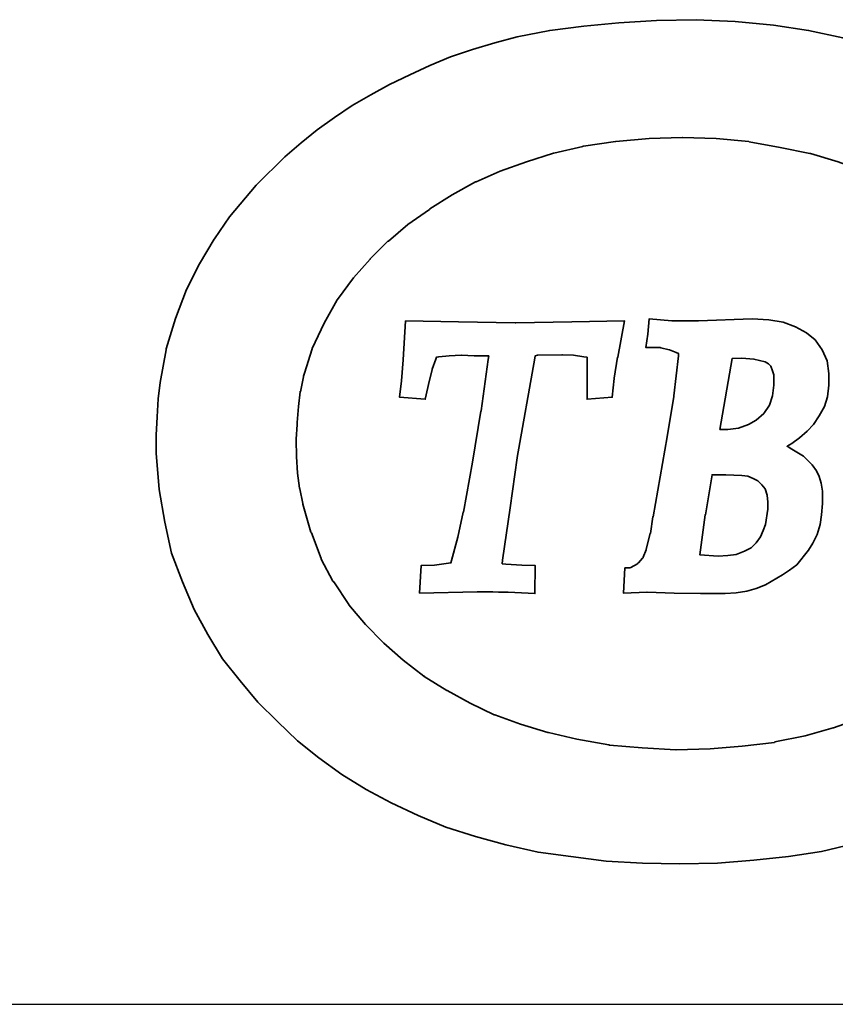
# Model space of a CAD drawing. Header units: millimetres. Extents: x -5 to 133, y 7 to 96.
# Tile 5 of 53: x 98.02 to 102.05, y 42.7 to 47.56. Entities that reach past the tile are written whole.
import ezdxf

# ---------------------------------------------------------------- set-up
doc = ezdxf.new("R2010")
doc.units = ezdxf.units.MM
doc.header["$LTSCALE"] = 0.1
doc.layers.add('layer 1', color=7, linetype='CONTINUOUS')

msp = doc.modelspace()

# ---------------------------------------------------------------- linework, layer by layer
at = {"layer": 'layer 1'}
msp.add_line((74.5532, 42.6992), (127.8898, 42.6992), dxfattribs=at)
at = {"layer": 'layer 1', "color": 1, "lineweight": 35}
for points, knots in [([(102.9114, 46.3033), (102.9114, 46.3033), (103.448, 46.6353), (103.448, 46.6353), (103.448, 46.6353), (103.448, 46.6353), (103.3722, 46.7317), (103.3722, 46.7317), (103.3722, 46.7317), (103.3722, 46.7317), (103.2848, 46.8215), (103.2848, 46.8215), (103.2848, 46.8215), (103.2848, 46.8215), (103.1948, 46.9093), (103.1948, 46.9093), (103.1948, 46.9093), (103.1948, 46.9093), (103.1024, 46.9876), (103.1024, 46.9876), (103.1024, 46.9876), (103.1024, 46.9876), (103.0035, 47.0658), (103.0035, 47.0658), (103.0035, 47.0658), (103.0035, 47.0658), (103.0011, 47.0658), (103.0011, 47.0658), (103.0011, 47.0658), (103.0011, 47.0658), (102.8931, 47.1325), (102.8931, 47.1325), (102.8931, 47.1325), (102.8931, 47.1325), (102.8931, 47.1347), (102.8931, 47.1347), (102.8931, 47.1347), (102.8931, 47.1347), (102.7847, 47.2014), (102.7847, 47.2014), (102.7847, 47.2014), (102.7847, 47.2014), (102.6675, 47.2593), (102.6675, 47.2593), (102.6675, 47.2593), (102.6675, 47.2593), (102.5497, 47.3193), (102.5497, 47.3193), (102.5497, 47.3193), (102.5497, 47.3193), (102.4069, 47.3745), (102.4069, 47.3745), (102.4069, 47.3745), (102.4069, 47.3745), (102.2526, 47.4273), (102.2526, 47.4273), (102.2526, 47.4273), (102.2526, 47.4273), (102.0915, 47.4733), (102.0915, 47.4733), (102.0915, 47.4733), (102.0915, 47.4733), (101.9214, 47.5101), (101.9214, 47.5101), (101.9214, 47.5101), (101.9214, 47.5101), (101.7483, 47.5357), (101.7483, 47.5357), (101.7483, 47.5357), (101.7483, 47.5357), (101.5597, 47.554), (101.5597, 47.554), (101.5597, 47.554), (101.5597, 47.554), (101.3663, 47.5631), (101.3663, 47.5631), (101.3663, 47.5631), (101.3663, 47.5631), (101.1704, 47.5588), (101.1704, 47.5588), (101.1704, 47.5588), (101.1704, 47.5588), (100.9837, 47.5473), (100.9837, 47.5473), (100.9837, 47.5473), (100.9837, 47.5473), (100.8109, 47.5309), (100.8109, 47.5309), (100.8109, 47.5309), (100.8109, 47.5309), (100.6429, 47.5101), (100.6429, 47.5101), (100.6429, 47.5101), (100.6429, 47.5101), (100.4819, 47.4779), (100.4819, 47.4779), (100.4819, 47.4779), (100.4819, 47.4779), (100.3712, 47.4481), (100.3712, 47.4481), (100.3712, 47.4481), (100.3712, 47.4481), (100.2608, 47.4157), (100.2608, 47.4157), (100.2608, 47.4157), (100.2608, 47.4157), (100.1523, 47.3788), (100.1523, 47.3788), (100.1523, 47.3788), (100.1523, 47.3788), (100.0511, 47.3375), (100.0511, 47.3375), (100.0511, 47.3375), (100.0511, 47.3375), (99.9522, 47.2914), (99.9522, 47.2914), (99.9522, 47.2914), (99.9522, 47.2914), (99.8509, 47.2429), (99.8509, 47.2429), (99.8509, 47.2429), (99.8509, 47.2429), (99.7587, 47.1923), (99.7587, 47.1923), (99.7587, 47.1923), (99.7587, 47.1923), (99.6666, 47.1393), (99.6666, 47.1393), (99.6666, 47.1393), (99.6666, 47.1393), (99.579, 47.0795), (99.579, 47.0795), (99.579, 47.0795), (99.579, 47.0795), (99.4938, 47.0197), (99.4938, 47.0197), (99.4938, 47.0197), (99.4938, 47.0197), (99.4155, 46.9554), (99.4155, 46.9554), (99.4155, 46.9554), (99.4155, 46.9554), (99.3349, 46.8863), (99.3349, 46.8863), (99.3349, 46.8863), (99.3349, 46.8863), (99.1945, 46.7478), (99.1945, 46.7478), (99.1945, 46.7478), (99.1945, 46.7478), (99.1919, 46.7457), (99.1919, 46.7457), (99.1919, 46.7457), (99.1919, 46.7457), (99.0608, 46.5892), (99.0608, 46.5892), (99.0608, 46.5892), (99.0608, 46.5892), (98.9869, 46.4807), (98.9869, 46.4807), (98.9869, 46.4807), (98.9869, 46.4807), (98.9847, 46.4783), (98.9847, 46.4783), (98.9847, 46.4783), (98.9847, 46.4783), (98.9135, 46.3564), (98.9135, 46.3564), (98.9135, 46.3564), (98.9135, 46.3564), (98.8487, 46.2299), (98.8487, 46.2299), (98.8487, 46.2299), (98.8487, 46.2299), (98.7935, 46.0871), (98.7935, 46.0871), (98.7935, 46.0871), (98.7935, 46.0871), (98.7474, 45.9373), (98.7474, 45.9373), (98.7474, 45.9373), (98.7474, 45.9373), (98.7474, 45.9325), (98.7474, 45.9325), (98.7474, 45.9325), (98.7474, 45.9325), (98.7176, 45.7713), (98.7176, 45.7713), (98.7176, 45.7713), (98.7176, 45.7713), (98.7085, 45.6909), (98.7085, 45.6909), (98.7085, 45.6909), (98.7085, 45.6909), (98.7037, 45.6009), (98.7037, 45.6009), (98.7037, 45.6009), (98.7037, 45.6009), (98.6991, 45.5111), (98.6991, 45.5111), (98.6991, 45.5111), (98.6991, 45.5111), (98.6991, 45.4213), (98.6991, 45.4213), (98.6991, 45.4213), (98.6991, 45.4213), (98.7128, 45.2418), (98.7128, 45.2418), (98.7128, 45.2418), (98.7128, 45.2418), (98.7407, 45.0803), (98.7407, 45.0803), (98.7407, 45.0803), (98.7407, 45.0803), (98.7752, 44.9284), (98.7752, 44.9284), (98.7752, 44.9284), (98.7752, 44.9284), (98.8283, 44.7858), (98.8283, 44.7858), (98.8283, 44.7858), (98.8283, 44.7858), (98.8859, 44.6497), (98.8859, 44.6497), (98.8859, 44.6497), (98.8859, 44.6497), (98.9547, 44.5257), (98.9547, 44.5257), (98.9547, 44.5257), (98.9547, 44.5257), (99.0263, 44.4059), (99.0263, 44.4059), (99.0263, 44.4059), (99.0263, 44.4059), (99.1136, 44.2977), (99.1136, 44.2977), (99.1136, 44.2977), (99.1136, 44.2977), (99.2012, 44.1913), (99.2012, 44.1913), (99.2012, 44.1913), (99.2012, 44.1913), (99.2979, 44.097), (99.2979, 44.097), (99.2979, 44.097), (99.2979, 44.097), (99.3968, 44.0003), (99.3968, 44.0003), (99.3968, 44.0003), (99.3968, 44.0003), (99.5029, 43.9175), (99.5029, 43.9175), (99.5029, 43.9175), (99.5029, 43.9175), (99.6157, 43.8347), (99.6157, 43.8347), (99.6157, 43.8347), (99.6157, 43.8347), (99.7357, 43.761), (99.7357, 43.761), (99.7357, 43.761), (99.7357, 43.761), (99.8598, 43.6941), (99.8598, 43.6941), (99.8598, 43.6941), (99.8598, 43.6941), (99.9935, 43.6317), (99.9935, 43.6317), (99.9935, 43.6317), (99.9935, 43.6317), (100.1293, 43.5743), (100.1293, 43.5743), (100.1293, 43.5743), (100.1293, 43.5743), (100.2767, 43.5282), (100.2767, 43.5282), (100.2767, 43.5282), (100.2767, 43.5282), (100.4264, 43.4869), (100.4264, 43.4869), (100.4264, 43.4869), (100.4264, 43.4869), (100.5853, 43.45), (100.5853, 43.45), (100.5853, 43.45), (100.5853, 43.45), (100.7463, 43.4293), (100.7463, 43.4293), (100.7463, 43.4293), (100.7463, 43.4293), (100.9215, 43.4063), (100.9215, 43.4063), (100.9215, 43.4063), (100.9215, 43.4063), (101.1013, 43.3969), (101.1013, 43.3969), (101.1013, 43.3969), (101.1013, 43.3969), (101.2856, 43.3924), (101.2856, 43.3924), (101.2856, 43.3924), (101.2856, 43.3924), (101.4721, 43.3969), (101.4721, 43.3969), (101.4721, 43.3969), (101.4721, 43.3969), (101.6519, 43.4109), (101.6519, 43.4109), (101.6519, 43.4109), (101.6519, 43.4109), (101.8223, 43.4293), (101.8223, 43.4293), (101.8223, 43.4293), (101.8223, 43.4293), (101.9855, 43.4545), (101.9855, 43.4545), (101.9855, 43.4545), (101.9855, 43.4545), (102.1443, 43.4913), (102.1443, 43.4913), (102.1443, 43.4913), (102.1443, 43.4913), (102.2965, 43.533), (102.2965, 43.533), (102.2965, 43.533), (102.2965, 43.533), (102.4395, 43.5813), (102.4395, 43.5813), (102.4395, 43.5813), (102.4395, 43.5813), (102.5821, 43.6389), (102.5821, 43.6389), (102.5821, 43.6389), (102.5821, 43.6389), (102.7758, 43.7308), (102.7758, 43.7308), (102.7758, 43.7308), (102.7758, 43.7308), (102.8699, 43.7817), (102.8699, 43.7817), (102.8699, 43.7817), (102.8699, 43.7817), (102.9577, 43.8347), (102.9577, 43.8347), (102.9577, 43.8347), (102.9577, 43.8347), (103.0429, 43.8942), (103.0429, 43.8942), (103.0429, 43.8942), (103.0429, 43.8942), (103.1255, 43.9588), (103.1255, 43.9588), (103.1255, 43.9588), (103.1255, 43.9588), (103.2042, 44.0236), (103.2042, 44.0236), (103.2042, 44.0236), (103.2042, 44.0236), (103.2779, 44.0927), (103.2779, 44.0927), (103.2779, 44.0927), (103.2779, 44.0927), (103.3746, 44.1894), (103.3746, 44.1894), (103.3746, 44.1894), (103.3746, 44.1894), (103.4183, 44.2355), (103.4183, 44.2355), (103.4183, 44.2355), (103.4183, 44.2355), (103.4504, 44.2698), (103.4504, 44.2698), (103.4504, 44.2698), (103.4504, 44.2698), (102.9114, 44.6039), (102.9114, 44.6039), (102.9114, 44.6039), (102.9114, 44.6039), (102.8283, 44.523), (102.8283, 44.523), (102.8283, 44.523), (102.8283, 44.523), (102.7367, 44.445), (102.7367, 44.445), (102.7367, 44.445), (102.7367, 44.445), (102.6349, 44.3665), (102.6349, 44.3665), (102.6349, 44.3665), (102.6349, 44.3665), (102.5293, 44.2929), (102.5293, 44.2929), (102.5293, 44.2929), (102.5293, 44.2929), (102.5269, 44.2905), (102.5269, 44.2905), (102.5269, 44.2905), (102.5269, 44.2905), (102.4163, 44.2259), (102.4163, 44.2259), (102.4163, 44.2259), (102.4163, 44.2259), (102.3013, 44.1661), (102.3013, 44.1661), (102.3013, 44.1661), (102.3013, 44.1661), (102.2989, 44.1661), (102.2989, 44.1661), (102.2989, 44.1661), (102.2989, 44.1661), (102.1746, 44.1107), (102.1746, 44.1107), (102.1746, 44.1107), (102.1746, 44.1107), (102.0455, 44.0646), (102.0455, 44.0646), (102.0455, 44.0646), (102.0455, 44.0646), (102.0433, 44.0646), (102.0433, 44.0646), (102.0433, 44.0646), (102.0433, 44.0646), (101.9048, 44.0255), (101.9048, 44.0255), (101.9048, 44.0255), (101.9048, 44.0255), (101.7555, 43.9957), (101.7555, 43.9957), (101.7555, 43.9957), (101.7555, 43.9957), (101.7531, 43.9933), (101.7531, 43.9933), (101.7531, 43.9933), (101.7531, 43.9933), (101.5943, 43.9751), (101.5943, 43.9751), (101.5943, 43.9751), (101.5943, 43.9751), (101.4354, 43.9612), (101.4354, 43.9612), (101.4354, 43.9612), (101.4354, 43.9612), (101.2671, 43.9564), (101.2671, 43.9564), (101.2671, 43.9564), (101.2671, 43.9564), (101.265, 43.9564), (101.265, 43.9564), (101.265, 43.9564), (101.265, 43.9564), (101.0991, 43.966), (101.0991, 43.966), (101.0991, 43.966), (101.0991, 43.966), (100.9376, 43.9794), (100.9376, 43.9794), (100.9376, 43.9794), (100.9376, 43.9794), (100.9355, 43.9818), (100.9355, 43.9818), (100.9355, 43.9818), (100.9355, 43.9818), (100.7763, 44.0094), (100.7763, 44.0094), (100.7763, 44.0094), (100.7763, 44.0094), (100.6362, 44.0416), (100.6362, 44.0416), (100.6362, 44.0416), (100.6362, 44.0416), (100.6338, 44.0416), (100.6338, 44.0416), (100.6338, 44.0416), (100.6338, 44.0416), (100.4979, 44.0831), (100.4979, 44.0831), (100.4979, 44.0831), (100.4979, 44.0831), (100.3712, 44.1292), (100.3712, 44.1292), (100.3712, 44.1292), (100.3712, 44.1292), (100.3688, 44.1292), (100.3688, 44.1292), (100.3688, 44.1292), (100.3688, 44.1292), (100.2493, 44.1868), (100.2493, 44.1868), (100.2493, 44.1868), (100.2493, 44.1868), (100.136, 44.2489), (100.136, 44.2489), (100.136, 44.2489), (100.136, 44.2489), (100.1341, 44.2489), (100.1341, 44.2489), (100.1341, 44.2489), (100.1341, 44.2489), (100.0232, 44.3181), (100.0232, 44.3181), (100.0232, 44.3181), (100.0232, 44.3181), (100.0232, 44.3205), (100.0232, 44.3205), (100.0232, 44.3205), (100.0232, 44.3205), (100.0213, 44.3205), (100.0213, 44.3205), (100.0213, 44.3205), (100.0213, 44.3205), (99.9195, 44.3989), (99.9195, 44.3989), (99.9195, 44.3989), (99.9195, 44.3989), (99.8231, 44.4839), (99.8231, 44.4839), (99.8231, 44.4839), (99.8231, 44.4839), (99.8207, 44.4861), (99.8207, 44.4861), (99.8207, 44.4861), (99.8207, 44.4861), (99.7333, 44.5761), (99.7333, 44.5761), (99.7333, 44.5761), (99.7333, 44.5761), (99.6505, 44.6728), (99.6505, 44.6728), (99.6505, 44.6728), (99.6505, 44.6728), (99.6505, 44.6749), (99.6505, 44.6749), (99.6505, 44.6749), (99.6505, 44.6749), (99.5766, 44.7858), (99.5766, 44.7858), (99.5766, 44.7858), (99.5766, 44.7858), (99.5744, 44.7858), (99.5744, 44.7858), (99.5744, 44.7858), (99.5744, 44.7858), (99.572, 44.7901), (99.572, 44.7901), (99.572, 44.7901), (99.572, 44.7901), (99.5144, 44.8984), (99.5144, 44.8984), (99.5144, 44.8984), (99.5144, 44.8984), (99.5144, 44.9008), (99.5144, 44.9008), (99.5144, 44.9008), (99.5144, 44.9008), (99.4659, 45.0277), (99.4659, 45.0277), (99.4659, 45.0277), (99.4659, 45.0277), (99.4635, 45.0321), (99.4635, 45.0321), (99.4635, 45.0321), (99.4635, 45.0321), (99.4225, 45.1703), (99.4225, 45.1703), (99.4225, 45.1703), (99.4225, 45.1703), (99.4225, 45.1727), (99.4225, 45.1727), (99.4225, 45.1727), (99.4225, 45.1727), (99.4083, 45.2461), (99.4083, 45.2461), (99.4083, 45.2461), (99.4083, 45.2461), (99.4059, 45.2485), (99.4059, 45.2485), (99.4059, 45.2485), (99.4059, 45.2485), (99.3968, 45.3222), (99.3968, 45.3222), (99.3968, 45.3222), (99.3968, 45.3222), (99.3925, 45.405), (99.3925, 45.405), (99.3925, 45.405), (99.3925, 45.405), (99.3899, 45.4881), (99.3899, 45.4881), (99.3899, 45.4881), (99.3899, 45.4881), (99.3899, 45.4905), (99.3899, 45.4905), (99.3899, 45.4905), (99.3899, 45.4905), (99.3944, 45.5641), (99.3944, 45.5641), (99.3944, 45.5641), (99.3944, 45.5641), (99.3944, 45.5735), (99.3944, 45.5735), (99.3944, 45.5735), (99.3944, 45.5735), (99.4014, 45.6517), (99.4014, 45.6517), (99.4014, 45.6517), (99.4014, 45.6517), (99.4107, 45.7252), (99.4107, 45.7252), (99.4107, 45.7252), (99.4107, 45.7252), (99.4107, 45.7278), (99.4107, 45.7278), (99.4107, 45.7278), (99.4107, 45.7278), (99.4131, 45.7278), (99.4131, 45.7278), (99.4131, 45.7278), (99.4131, 45.7278), (99.4131, 45.7324), (99.4131, 45.7324), (99.4131, 45.7324), (99.4131, 45.7324), (99.4271, 45.7991), (99.4271, 45.7991), (99.4271, 45.7991), (99.4271, 45.7991), (99.4271, 45.8015), (99.4271, 45.8015), (99.4271, 45.8015), (99.4271, 45.8015), (99.4314, 45.8173), (99.4314, 45.8173), (99.4314, 45.8173), (99.4314, 45.8173), (99.4686, 45.9373), (99.4686, 45.9373), (99.4686, 45.9373), (99.4686, 45.9373), (99.4686, 45.9395), (99.4686, 45.9395), (99.4686, 45.9395), (99.4686, 45.9395), (99.5283, 46.0641), (99.5283, 46.0641), (99.5283, 46.0641), (99.5283, 46.0641), (99.5927, 46.1793), (99.5927, 46.1793), (99.5927, 46.1793), (99.5927, 46.1793), (99.5951, 46.1812), (99.5951, 46.1812), (99.5951, 46.1812), (99.5951, 46.1812), (99.6735, 46.2873), (99.6735, 46.2873), (99.6735, 46.2873), (99.6735, 46.2873), (99.7563, 46.3794), (99.7563, 46.3794), (99.7563, 46.3794), (99.7563, 46.3794), (99.7563, 46.3818), (99.7563, 46.3818), (99.7563, 46.3818), (99.7563, 46.3818), (99.8437, 46.4692), (99.8437, 46.4692), (99.8437, 46.4692), (99.8437, 46.4692), (99.8461, 46.4692), (99.8461, 46.4692), (99.8461, 46.4692), (99.8461, 46.4692), (99.9426, 46.552), (99.9426, 46.552), (99.9426, 46.552), (99.9426, 46.552), (100.0487, 46.6257), (100.0487, 46.6257), (100.0487, 46.6257), (100.0487, 46.6257), (100.0511, 46.6281), (100.0511, 46.6281), (100.0511, 46.6281), (100.0511, 46.6281), (100.1617, 46.6972), (100.1617, 46.6972), (100.1617, 46.6972), (100.1617, 46.6972), (100.2767, 46.7617), (100.2767, 46.7617), (100.2767, 46.7617), (100.2767, 46.7617), (100.2791, 46.7617), (100.2791, 46.7617), (100.2791, 46.7617), (100.2791, 46.7617), (100.3986, 46.8145), (100.3986, 46.8145), (100.3986, 46.8145), (100.3986, 46.8145), (100.5279, 46.8606), (100.5279, 46.8606), (100.5279, 46.8606), (100.5279, 46.8606), (100.6611, 46.9045), (100.6611, 46.9045), (100.6611, 46.9045), (100.6611, 46.9045), (100.6635, 46.9045), (100.6635, 46.9045), (100.6635, 46.9045), (100.6635, 46.9045), (100.8066, 46.9367), (100.8066, 46.9367), (100.8066, 46.9367), (100.8066, 46.9367), (100.8066, 46.9391), (100.8066, 46.9391), (100.8066, 46.9391), (100.8066, 46.9391), (100.809, 46.9391), (100.809, 46.9391), (100.809, 46.9391), (100.809, 46.9391), (100.9679, 46.9621), (100.9679, 46.9621), (100.9679, 46.9621), (100.9679, 46.9621), (100.9698, 46.9621), (100.9698, 46.9621), (100.9698, 46.9621), (100.9698, 46.9621), (101.1337, 46.9758), (101.1337, 46.9758), (101.1337, 46.9758), (101.1337, 46.9758), (101.2971, 46.9804), (101.2971, 46.9804), (101.2971, 46.9804), (101.2971, 46.9804), (101.2995, 46.9804), (101.2995, 46.9804), (101.2995, 46.9804), (101.2995, 46.9804), (101.4651, 46.9758), (101.4651, 46.9758), (101.4651, 46.9758), (101.4651, 46.9758), (101.6264, 46.9621), (101.6264, 46.9621), (101.6264, 46.9621), (101.6264, 46.9621), (101.6288, 46.9597), (101.6288, 46.9597), (101.6288, 46.9597), (101.6288, 46.9597), (101.7805, 46.9324), (101.7805, 46.9324), (101.7805, 46.9324), (101.7805, 46.9324), (101.9279, 46.9021), (101.9279, 46.9021), (101.9279, 46.9021), (101.9279, 46.9021), (101.9303, 46.9021), (101.9303, 46.9021), (101.9303, 46.9021), (101.9303, 46.9021), (102.0685, 46.8606), (102.0685, 46.8606), (102.0685, 46.8606), (102.0685, 46.8606), (102.1789, 46.8196), (102.1789, 46.8196), (102.1789, 46.8196), (102.1789, 46.8196), (102.2898, 46.7735), (102.2898, 46.7735), (102.2898, 46.7735), (102.2898, 46.7735), (102.2922, 46.7735), (102.2922, 46.7735), (102.2922, 46.7735), (102.2922, 46.7735), (102.3935, 46.7202), (102.3935, 46.7202), (102.3935, 46.7202), (102.3935, 46.7202), (102.4947, 46.6602), (102.4947, 46.6602), (102.4947, 46.6602), (102.4947, 46.6602), (102.4947, 46.6583), (102.4947, 46.6583), (102.4947, 46.6583), (102.4947, 46.6583), (102.5869, 46.5983), (102.5869, 46.5983), (102.5869, 46.5983), (102.5869, 46.5983), (102.5891, 46.5983), (102.5891, 46.5983), (102.5891, 46.5983), (102.5891, 46.5983), (102.6743, 46.5316), (102.6743, 46.5316), (102.6743, 46.5316), (102.6743, 46.5316), (102.6767, 46.5289), (102.6767, 46.5289), (102.6767, 46.5289), (102.6767, 46.5289), (102.7597, 46.4577), (102.7597, 46.4577), (102.7597, 46.4577), (102.7597, 46.4577), (102.7616, 46.4553), (102.7616, 46.4553), (102.7616, 46.4553), (102.7616, 46.4553), (102.8355, 46.3794), (102.8355, 46.3794), (102.8355, 46.3794), (102.8355, 46.3794), (102.8768, 46.3357), (102.8768, 46.3357), (102.8768, 46.3357), (102.8768, 46.3357), (102.9114, 46.3033), (102.9114, 46.3033)], [0, 0, 0, 0, 0.004808, 0.004808, 0.004808, 0.004808, 0.009615, 0.009615, 0.009615, 0.009615, 0.014423, 0.014423, 0.014423, 0.014423, 0.019231, 0.019231, 0.019231, 0.019231, 0.024038, 0.024038, 0.024038, 0.024038, 0.028846, 0.028846, 0.028846, 0.028846, 0.033654, 0.033654, 0.033654, 0.033654, 0.038462, 0.038462, 0.038462, 0.038462, 0.043269, 0.043269, 0.043269, 0.043269, 0.048077, 0.048077, 0.048077, 0.048077, 0.052885, 0.052885, 0.052885, 0.052885, 0.057692, 0.057692, 0.057692, 0.057692, 0.0625, 0.0625, 0.0625, 0.0625, 0.067308, 0.067308, 0.067308, 0.067308, 0.072115, 0.072115, 0.072115, 0.072115, 0.076923, 0.076923, 0.076923, 0.076923, 0.081731, 0.081731, 0.081731, 0.081731, 0.086538, 0.086538, 0.086538, 0.086538, 0.091346, 0.091346, 0.091346, 0.091346, 0.096154, 0.096154, 0.096154, 0.096154, 0.100962, 0.100962, 0.100962, 0.100962, 0.105769, 0.105769, 0.105769, 0.105769, 0.110577, 0.110577, 0.110577, 0.110577, 0.115385, 0.115385, 0.115385, 0.115385, 0.120192, 0.120192, 0.120192, 0.120192, 0.125, 0.125, 0.125, 0.125, 0.129808, 0.129808, 0.129808, 0.129808, 0.134615, 0.134615, 0.134615, 0.134615, 0.139423, 0.139423, 0.139423, 0.139423, 0.144231, 0.144231, 0.144231, 0.144231, 0.149038, 0.149038, 0.149038, 0.149038, 0.153846, 0.153846, 0.153846, 0.153846, 0.158654, 0.158654, 0.158654, 0.158654, 0.163462, 0.163462, 0.163462, 0.163462, 0.168269, 0.168269, 0.168269, 0.168269, 0.173077, 0.173077, 0.173077, 0.173077, 0.177885, 0.177885, 0.177885, 0.177885, 0.182692, 0.182692, 0.182692, 0.182692, 0.1875, 0.1875, 0.1875, 0.1875, 0.192308, 0.192308, 0.192308, 0.192308, 0.197115, 0.197115, 0.197115, 0.197115, 0.201923, 0.201923, 0.201923, 0.201923, 0.206731, 0.206731, 0.206731, 0.206731, 0.211538, 0.211538, 0.211538, 0.211538, 0.216346, 0.216346, 0.216346, 0.216346, 0.221154, 0.221154, 0.221154, 0.221154, 0.225962, 0.225962, 0.225962, 0.225962, 0.230769, 0.230769, 0.230769, 0.230769, 0.235577, 0.235577, 0.235577, 0.235577, 0.240385, 0.240385, 0.240385, 0.240385, 0.245192, 0.245192, 0.245192, 0.245192, 0.25, 0.25, 0.25, 0.25, 0.254808, 0.254808, 0.254808, 0.254808, 0.259615, 0.259615, 0.259615, 0.259615, 0.264423, 0.264423, 0.264423, 0.264423, 0.269231, 0.269231, 0.269231, 0.269231, 0.274038, 0.274038, 0.274038, 0.274038, 0.278846, 0.278846, 0.278846, 0.278846, 0.283654, 0.283654, 0.283654, 0.283654, 0.288462, 0.288462, 0.288462, 0.288462, 0.293269, 0.293269, 0.293269, 0.293269, 0.298077, 0.298077, 0.298077, 0.298077, 0.302885, 0.302885, 0.302885, 0.302885, 0.307692, 0.307692, 0.307692, 0.307692, 0.3125, 0.3125, 0.3125, 0.3125, 0.317308, 0.317308, 0.317308, 0.317308, 0.322115, 0.322115, 0.322115, 0.322115, 0.326923, 0.326923, 0.326923, 0.326923, 0.331731, 0.331731, 0.331731, 0.331731, 0.336538, 0.336538, 0.336538, 0.336538, 0.341346, 0.341346, 0.341346, 0.341346, 0.346154, 0.346154, 0.346154, 0.346154, 0.350962, 0.350962, 0.350962, 0.350962, 0.355769, 0.355769, 0.355769, 0.355769, 0.360577, 0.360577, 0.360577, 0.360577, 0.365385, 0.365385, 0.365385, 0.365385, 0.370192, 0.370192, 0.370192, 0.370192, 0.375, 0.375, 0.375, 0.375, 0.379808, 0.379808, 0.379808, 0.379808, 0.384615, 0.384615, 0.384615, 0.384615, 0.389423, 0.389423, 0.389423, 0.389423, 0.394231, 0.394231, 0.394231, 0.394231, 0.399038, 0.399038, 0.399038, 0.399038, 0.403846, 0.403846, 0.403846, 0.403846, 0.408654, 0.408654, 0.408654, 0.408654, 0.413462, 0.413462, 0.413462, 0.413462, 0.418269, 0.418269, 0.418269, 0.418269, 0.423077, 0.423077, 0.423077, 0.423077, 0.427885, 0.427885, 0.427885, 0.427885, 0.432692, 0.432692, 0.432692, 0.432692, 0.4375, 0.4375, 0.4375, 0.4375, 0.442308, 0.442308, 0.442308, 0.442308, 0.447115, 0.447115, 0.447115, 0.447115, 0.451923, 0.451923, 0.451923, 0.451923, 0.456731, 0.456731, 0.456731, 0.456731, 0.461538, 0.461538, 0.461538, 0.461538, 0.466346, 0.466346, 0.466346, 0.466346, 0.471154, 0.471154, 0.471154, 0.471154, 0.475962, 0.475962, 0.475962, 0.475962, 0.480769, 0.480769, 0.480769, 0.480769, 0.485577, 0.485577, 0.485577, 0.485577, 0.490385, 0.490385, 0.490385, 0.490385, 0.495192, 0.495192, 0.495192, 0.495192, 0.5, 0.5, 0.5, 0.5, 0.504808, 0.504808, 0.504808, 0.504808, 0.509615, 0.509615, 0.509615, 0.509615, 0.514423, 0.514423, 0.514423, 0.514423, 0.519231, 0.519231, 0.519231, 0.519231, 0.524038, 0.524038, 0.524038, 0.524038, 0.528846, 0.528846, 0.528846, 0.528846, 0.533654, 0.533654, 0.533654, 0.533654, 0.538462, 0.538462, 0.538462, 0.538462, 0.543269, 0.543269, 0.543269, 0.543269, 0.548077, 0.548077, 0.548077, 0.548077, 0.552885, 0.552885, 0.552885, 0.552885, 0.557692, 0.557692, 0.557692, 0.557692, 0.5625, 0.5625, 0.5625, 0.5625, 0.567308, 0.567308, 0.567308, 0.567308, 0.572115, 0.572115, 0.572115, 0.572115, 0.576923, 0.576923, 0.576923, 0.576923, 0.581731, 0.581731, 0.581731, 0.581731, 0.586538, 0.586538, 0.586538, 0.586538, 0.591346, 0.591346, 0.591346, 0.591346, 0.596154, 0.596154, 0.596154, 0.596154, 0.600962, 0.600962, 0.600962, 0.600962, 0.605769, 0.605769, 0.605769, 0.605769, 0.610577, 0.610577, 0.610577, 0.610577, 0.615385, 0.615385, 0.615385, 0.615385, 0.620192, 0.620192, 0.620192, 0.620192, 0.625, 0.625, 0.625, 0.625, 0.629808, 0.629808, 0.629808, 0.629808, 0.634615, 0.634615, 0.634615, 0.634615, 0.639423, 0.639423, 0.639423, 0.639423, 0.644231, 0.644231, 0.644231, 0.644231, 0.649038, 0.649038, 0.649038, 0.649038, 0.653846, 0.653846, 0.653846, 0.653846, 0.658654, 0.658654, 0.658654, 0.658654, 0.663462, 0.663462, 0.663462, 0.663462, 0.668269, 0.668269, 0.668269, 0.668269, 0.673077, 0.673077, 0.673077, 0.673077, 0.677885, 0.677885, 0.677885, 0.677885, 0.682692, 0.682692, 0.682692, 0.682692, 0.6875, 0.6875, 0.6875, 0.6875, 0.692308, 0.692308, 0.692308, 0.692308, 0.697115, 0.697115, 0.697115, 0.697115, 0.701923, 0.701923, 0.701923, 0.701923, 0.706731, 0.706731, 0.706731, 0.706731, 0.711538, 0.711538, 0.711538, 0.711538, 0.716346, 0.716346, 0.716346, 0.716346, 0.721154, 0.721154, 0.721154, 0.721154, 0.725962, 0.725962, 0.725962, 0.725962, 0.730769, 0.730769, 0.730769, 0.730769, 0.735577, 0.735577, 0.735577, 0.735577, 0.740385, 0.740385, 0.740385, 0.740385, 0.745192, 0.745192, 0.745192, 0.745192, 0.75, 0.75, 0.75, 0.75, 0.754808, 0.754808, 0.754808, 0.754808, 0.759615, 0.759615, 0.759615, 0.759615, 0.764423, 0.764423, 0.764423, 0.764423, 0.769231, 0.769231, 0.769231, 0.769231, 0.774038, 0.774038, 0.774038, 0.774038, 0.778846, 0.778846, 0.778846, 0.778846, 0.783654, 0.783654, 0.783654, 0.783654, 0.788462, 0.788462, 0.788462, 0.788462, 0.793269, 0.793269, 0.793269, 0.793269, 0.798077, 0.798077, 0.798077, 0.798077, 0.802885, 0.802885, 0.802885, 0.802885, 0.807692, 0.807692, 0.807692, 0.807692, 0.8125, 0.8125, 0.8125, 0.8125, 0.817308, 0.817308, 0.817308, 0.817308, 0.822115, 0.822115, 0.822115, 0.822115, 0.826923, 0.826923, 0.826923, 0.826923, 0.831731, 0.831731, 0.831731, 0.831731, 0.836538, 0.836538, 0.836538, 0.836538, 0.841346, 0.841346, 0.841346, 0.841346, 0.846154, 0.846154, 0.846154, 0.846154, 0.850962, 0.850962, 0.850962, 0.850962, 0.855769, 0.855769, 0.855769, 0.855769, 0.860577, 0.860577, 0.860577, 0.860577, 0.865385, 0.865385, 0.865385, 0.865385, 0.870192, 0.870192, 0.870192, 0.870192, 0.875, 0.875, 0.875, 0.875, 0.879808, 0.879808, 0.879808, 0.879808, 0.884615, 0.884615, 0.884615, 0.884615, 0.889423, 0.889423, 0.889423, 0.889423, 0.894231, 0.894231, 0.894231, 0.894231, 0.899038, 0.899038, 0.899038, 0.899038, 0.903846, 0.903846, 0.903846, 0.903846, 0.908654, 0.908654, 0.908654, 0.908654, 0.913462, 0.913462, 0.913462, 0.913462, 0.918269, 0.918269, 0.918269, 0.918269, 0.923077, 0.923077, 0.923077, 0.923077, 0.927885, 0.927885, 0.927885, 0.927885, 0.932692, 0.932692, 0.932692, 0.932692, 0.9375, 0.9375, 0.9375, 0.9375, 0.942308, 0.942308, 0.942308, 0.942308, 0.947115, 0.947115, 0.947115, 0.947115, 0.951923, 0.951923, 0.951923, 0.951923, 0.956731, 0.956731, 0.956731, 0.956731, 0.961538, 0.961538, 0.961538, 0.961538, 0.966346, 0.966346, 0.966346, 0.966346, 0.971154, 0.971154, 0.971154, 0.971154, 0.975962, 0.975962, 0.975962, 0.975962, 0.980769, 0.980769, 0.980769, 0.980769, 0.985577, 0.985577, 0.985577, 0.985577, 0.990385, 0.990385, 0.990385, 0.990385, 0.995192, 0.995192, 0.995192, 0.995192, 1, 1, 1, 1]), ([(99.9311, 46.0756), (99.9311, 46.0756), (99.9195, 45.8821), (99.9195, 45.8821), (99.9195, 45.8821), (99.9195, 45.8821), (99.9107, 45.7785), (99.9107, 45.7785), (99.9107, 45.7785), (99.9107, 45.7785), (99.9013, 45.6976), (99.9013, 45.6976), (99.9013, 45.6976), (99.9013, 45.6976), (100.028, 45.6885), (100.028, 45.6885), (100.028, 45.6885), (100.028, 45.6885), (100.0487, 45.7828), (100.0487, 45.7828), (100.0487, 45.7828), (100.0487, 45.7828), (100.0626, 45.8337), (100.0626, 45.8337), (100.0626, 45.8337), (100.0626, 45.8337), (100.0626, 45.8361), (100.0626, 45.8361), (100.0626, 45.8361), (100.0626, 45.8361), (100.0808, 45.8865), (100.0808, 45.8865), (100.0808, 45.8865), (100.0808, 45.8865), (100.0832, 45.8956), (100.0832, 45.8956), (100.0832, 45.8956), (100.0832, 45.8956), (100.0947, 45.898), (100.0947, 45.898), (100.0947, 45.898), (100.0947, 45.898), (100.1456, 45.9025), (100.1456, 45.9025), (100.1456, 45.9025), (100.1456, 45.9025), (100.2051, 45.9052), (100.2051, 45.9052), (100.2051, 45.9052), (100.2051, 45.9052), (100.2078, 45.9052), (100.2078, 45.9052), (100.2078, 45.9052), (100.2078, 45.9052), (100.2699, 45.9025), (100.2699, 45.9025), (100.2699, 45.9025), (100.2699, 45.9025), (100.3203, 45.9025), (100.3203, 45.9025), (100.3203, 45.9025), (100.3203, 45.9025), (100.3415, 45.9025), (100.3415, 45.9025), (100.3415, 45.9025), (100.3415, 45.9025), (100.3391, 45.8841), (100.3391, 45.8841), (100.3391, 45.8841), (100.3391, 45.8841), (100.3043, 45.6309), (100.3043, 45.6309), (100.3043, 45.6309), (100.3043, 45.6309), (100.3019, 45.6287), (100.3019, 45.6287), (100.3019, 45.6287), (100.3019, 45.6287), (100.2608, 45.3774), (100.2608, 45.3774), (100.2608, 45.3774), (100.2608, 45.3774), (100.2167, 45.1309), (100.2167, 45.1309), (100.2167, 45.1309), (100.2167, 45.1309), (100.2147, 45.1309), (100.2147, 45.1309), (100.2147, 45.1309), (100.2147, 45.1309), (100.1893, 45.0066), (100.1893, 45.0066), (100.1893, 45.0066), (100.1893, 45.0066), (100.1571, 44.8914), (100.1571, 44.8914), (100.1571, 44.8914), (100.1571, 44.8914), (100.1547, 44.8799), (100.1547, 44.8799), (100.1547, 44.8799), (100.1547, 44.8799), (100.1432, 44.878), (100.1432, 44.878), (100.1432, 44.878), (100.1432, 44.878), (100.0741, 44.8684), (100.0741, 44.8684), (100.0741, 44.8684), (100.0741, 44.8684), (100.0071, 44.8665), (100.0071, 44.8665), (100.0071, 44.8665), (100.0071, 44.8665), (100.0002, 44.7306), (100.0002, 44.7306), (100.0002, 44.7306), (100.0002, 44.7306), (100.2839, 44.7373), (100.2839, 44.7373), (100.2839, 44.7373), (100.2839, 44.7373), (100.2858, 44.7373), (100.2858, 44.7373), (100.2858, 44.7373), (100.2858, 44.7373), (100.4379, 44.7349), (100.4379, 44.7349), (100.4379, 44.7349), (100.4379, 44.7349), (100.5695, 44.728), (100.5695, 44.728), (100.5695, 44.728), (100.5695, 44.728), (100.5714, 44.8665), (100.5714, 44.8665), (100.5714, 44.8665), (100.5714, 44.8665), (100.5049, 44.8684), (100.5049, 44.8684), (100.5049, 44.8684), (100.5049, 44.8684), (100.4264, 44.8732), (100.4264, 44.8732), (100.4264, 44.8732), (100.4264, 44.8732), (100.4082, 44.8756), (100.4082, 44.8756), (100.4082, 44.8756), (100.4082, 44.8756), (100.4101, 44.8938), (100.4101, 44.8938), (100.4101, 44.8938), (100.4101, 44.8938), (100.4471, 45.1518), (100.4471, 45.1518), (100.4471, 45.1518), (100.4471, 45.1518), (100.4819, 45.3983), (100.4819, 45.3983), (100.4819, 45.3983), (100.4819, 45.3983), (100.4819, 45.4007), (100.4819, 45.4007), (100.4819, 45.4007), (100.4819, 45.4007), (100.5695, 45.891), (100.5695, 45.891), (100.5695, 45.891), (100.5695, 45.891), (100.5714, 45.9025), (100.5714, 45.9025), (100.5714, 45.9025), (100.5714, 45.9025), (100.5829, 45.9052), (100.5829, 45.9052), (100.5829, 45.9052), (100.5829, 45.9052), (100.7029, 45.9071), (100.7029, 45.9071), (100.7029, 45.9071), (100.7029, 45.9071), (100.7053, 45.9071), (100.7053, 45.9071), (100.7053, 45.9071), (100.7053, 45.9071), (100.7605, 45.9052), (100.7605, 45.9052), (100.7605, 45.9052), (100.7605, 45.9052), (100.8109, 45.898), (100.8109, 45.898), (100.8109, 45.898), (100.8109, 45.898), (100.8272, 45.8956), (100.8272, 45.8956), (100.8272, 45.8956), (100.8272, 45.8956), (100.8272, 45.8795), (100.8272, 45.8795), (100.8272, 45.8795), (100.8272, 45.8795), (100.8272, 45.7737), (100.8272, 45.7737), (100.8272, 45.7737), (100.8272, 45.7737), (100.8272, 45.6885), (100.8272, 45.6885), (100.8272, 45.6885), (100.8272, 45.6885), (100.9515, 45.6976), (100.9515, 45.6976), (100.9515, 45.6976), (100.9515, 45.6976), (100.9607, 45.79), (100.9607, 45.79), (100.9607, 45.79), (100.9607, 45.79), (100.9607, 45.7924), (100.9607, 45.7924), (100.9607, 45.7924), (100.9607, 45.7924), (100.977, 45.8956), (100.977, 45.8956), (100.977, 45.8956), (100.977, 45.8956), (100.9794, 45.8956), (100.9794, 45.8956), (100.9794, 45.8956), (100.9794, 45.8956), (101.0115, 46.0756), (101.0115, 46.0756), (101.0115, 46.0756), (101.0115, 46.0756), (100.7514, 46.0708), (100.7514, 46.0708), (100.7514, 46.0708), (100.7514, 46.0708), (100.4749, 46.0662), (100.4749, 46.0662), (100.4749, 46.0662), (100.4749, 46.0662), (100.4725, 46.0662), (100.4725, 46.0662), (100.4725, 46.0662), (100.4725, 46.0662), (100.1917, 46.0708), (100.1917, 46.0708), (100.1917, 46.0708), (100.1917, 46.0708), (99.9311, 46.0756), (99.9311, 46.0756)], [0, 0, 0, 0, 0.015873, 0.015873, 0.015873, 0.015873, 0.031746, 0.031746, 0.031746, 0.031746, 0.047619, 0.047619, 0.047619, 0.047619, 0.063492, 0.063492, 0.063492, 0.063492, 0.079365, 0.079365, 0.079365, 0.079365, 0.095238, 0.095238, 0.095238, 0.095238, 0.111111, 0.111111, 0.111111, 0.111111, 0.126984, 0.126984, 0.126984, 0.126984, 0.142857, 0.142857, 0.142857, 0.142857, 0.15873, 0.15873, 0.15873, 0.15873, 0.174603, 0.174603, 0.174603, 0.174603, 0.190476, 0.190476, 0.190476, 0.190476, 0.206349, 0.206349, 0.206349, 0.206349, 0.222222, 0.222222, 0.222222, 0.222222, 0.238095, 0.238095, 0.238095, 0.238095, 0.253968, 0.253968, 0.253968, 0.253968, 0.269841, 0.269841, 0.269841, 0.269841, 0.285714, 0.285714, 0.285714, 0.285714, 0.301587, 0.301587, 0.301587, 0.301587, 0.31746, 0.31746, 0.31746, 0.31746, 0.333333, 0.333333, 0.333333, 0.333333, 0.349206, 0.349206, 0.349206, 0.349206, 0.365079, 0.365079, 0.365079, 0.365079, 0.380952, 0.380952, 0.380952, 0.380952, 0.396825, 0.396825, 0.396825, 0.396825, 0.412698, 0.412698, 0.412698, 0.412698, 0.428571, 0.428571, 0.428571, 0.428571, 0.444444, 0.444444, 0.444444, 0.444444, 0.460317, 0.460317, 0.460317, 0.460317, 0.47619, 0.47619, 0.47619, 0.47619, 0.492063, 0.492063, 0.492063, 0.492064, 0.507937, 0.507937, 0.507937, 0.507937, 0.52381, 0.52381, 0.52381, 0.52381, 0.539683, 0.539683, 0.539683, 0.539683, 0.555556, 0.555556, 0.555556, 0.555556, 0.571429, 0.571429, 0.571429, 0.571429, 0.587302, 0.587302, 0.587302, 0.587302, 0.603175, 0.603175, 0.603175, 0.603175, 0.619048, 0.619048, 0.619048, 0.619048, 0.634921, 0.634921, 0.634921, 0.634921, 0.650794, 0.650794, 0.650794, 0.650794, 0.666667, 0.666667, 0.666667, 0.666667, 0.68254, 0.68254, 0.68254, 0.68254, 0.698413, 0.698413, 0.698413, 0.698413, 0.714286, 0.714286, 0.714286, 0.714286, 0.730159, 0.730159, 0.730159, 0.730159, 0.746032, 0.746032, 0.746032, 0.746032, 0.761905, 0.761905, 0.761905, 0.761905, 0.777778, 0.777778, 0.777778, 0.777778, 0.793651, 0.793651, 0.793651, 0.793651, 0.809524, 0.809524, 0.809524, 0.809524, 0.825397, 0.825397, 0.825397, 0.825397, 0.84127, 0.84127, 0.84127, 0.84127, 0.857143, 0.857143, 0.857143, 0.857143, 0.873016, 0.873016, 0.873016, 0.873016, 0.888889, 0.888889, 0.888889, 0.888889, 0.904762, 0.904762, 0.904762, 0.904762, 0.920635, 0.920635, 0.920635, 0.920635, 0.936508, 0.936508, 0.936508, 0.936508, 0.952381, 0.952381, 0.952381, 0.952381, 0.968254, 0.968254, 0.968254, 0.968254, 0.984127, 0.984127, 0.984127, 0.984127, 1, 1, 1, 1]), ([(102.0224, 45.8154), (102.0224, 45.8154), (102.0133, 45.8773), (102.0133, 45.8773), (102.0133, 45.8773), (102.0133, 45.8773), (101.9879, 45.9325), (101.9879, 45.9325), (101.9879, 45.9325), (101.9879, 45.9325), (101.9533, 45.981), (101.9533, 45.981), (101.9533, 45.981), (101.9533, 45.981), (101.912, 46.0156), (101.912, 46.0156), (101.912, 46.0156), (101.912, 46.0156), (101.8568, 46.0453), (101.8568, 46.0453), (101.8568, 46.0453), (101.8568, 46.0453), (101.7968, 46.0684), (101.7968, 46.0684), (101.7968, 46.0684), (101.7968, 46.0684), (101.7253, 46.0799), (101.7253, 46.0799), (101.7253, 46.0799), (101.7253, 46.0799), (101.6423, 46.0847), (101.6423, 46.0847), (101.6423, 46.0847), (101.6423, 46.0847), (101.3778, 46.0756), (101.3778, 46.0756), (101.3778, 46.0756), (101.3778, 46.0756), (101.2463, 46.0756), (101.2463, 46.0756), (101.2463, 46.0756), (101.2463, 46.0756), (101.1337, 46.0847), (101.1337, 46.0847), (101.1337, 46.0847), (101.1337, 46.0847), (101.1267, 46.0089), (101.1267, 46.0089), (101.1267, 46.0089), (101.1267, 46.0089), (101.1171, 45.9441), (101.1171, 45.9441), (101.1171, 45.9441), (101.1171, 45.9441), (101.1863, 45.9441), (101.1863, 45.9441), (101.1863, 45.9441), (101.1863, 45.9441), (101.1887, 45.9441), (101.1887, 45.9441), (101.1887, 45.9441), (101.1887, 45.9441), (101.1911, 45.9419), (101.1911, 45.9419), (101.1911, 45.9419), (101.1911, 45.9419), (101.2326, 45.9325), (101.2326, 45.9325), (101.2326, 45.9325), (101.2326, 45.9325), (101.2347, 45.9325), (101.2347, 45.9325), (101.2347, 45.9325), (101.2347, 45.9325), (101.2671, 45.9186), (101.2671, 45.9186), (101.2671, 45.9186), (101.2671, 45.9186), (101.2784, 45.9143), (101.2784, 45.9143), (101.2784, 45.9143), (101.2784, 45.9143), (101.2784, 45.9025), (101.2784, 45.9025), (101.2784, 45.9025), (101.2784, 45.9025), (101.2556, 45.7045), (101.2556, 45.7045), (101.2556, 45.7045), (101.2556, 45.7045), (101.2556, 45.7021), (101.2556, 45.7021), (101.2556, 45.7021), (101.2556, 45.7021), (101.2232, 45.5017), (101.2232, 45.5017), (101.2232, 45.5017), (101.2232, 45.5017), (101.1541, 45.1079), (101.1541, 45.1079), (101.1541, 45.1079), (101.1541, 45.1079), (101.1519, 45.1079), (101.1519, 45.1079), (101.1519, 45.1079), (101.1519, 45.1079), (101.1402, 45.0251), (101.1402, 45.0251), (101.1402, 45.0251), (101.1402, 45.0251), (101.1383, 45.0251), (101.1383, 45.0251), (101.1383, 45.0251), (101.1383, 45.0251), (101.1195, 44.9471), (101.1195, 44.9471), (101.1195, 44.9471), (101.1195, 44.9471), (101.1195, 44.9447), (101.1195, 44.9447), (101.1195, 44.9447), (101.1195, 44.9447), (101.1037, 44.9077), (101.1037, 44.9077), (101.1037, 44.9077), (101.1037, 44.9077), (101.1037, 44.9053), (101.1037, 44.9053), (101.1037, 44.9053), (101.1037, 44.9053), (101.1013, 44.9029), (101.1013, 44.9029), (101.1013, 44.9029), (101.1013, 44.9029), (101.0807, 44.8799), (101.0807, 44.8799), (101.0807, 44.8799), (101.0807, 44.8799), (101.0783, 44.878), (101.0783, 44.878), (101.0783, 44.878), (101.0783, 44.878), (101.0761, 44.8756), (101.0761, 44.8756), (101.0761, 44.8756), (101.0761, 44.8756), (101.0435, 44.8571), (101.0435, 44.8571), (101.0435, 44.8571), (101.0435, 44.8571), (101.0389, 44.8547), (101.0389, 44.8547), (101.0389, 44.8547), (101.0389, 44.8547), (101.0346, 44.8547), (101.0346, 44.8547), (101.0346, 44.8547), (101.0346, 44.8547), (101.0139, 44.8547), (101.0139, 44.8547), (101.0139, 44.8547), (101.0139, 44.8547), (101.007, 44.7306), (101.007, 44.7306), (101.007, 44.7306), (101.007, 44.7306), (101.1222, 44.7349), (101.1222, 44.7349), (101.1222, 44.7349), (101.1222, 44.7349), (101.1243, 44.7349), (101.1243, 44.7349), (101.1243, 44.7349), (101.1243, 44.7349), (101.2578, 44.7306), (101.2578, 44.7306), (101.2578, 44.7306), (101.2578, 44.7306), (101.3869, 44.728), (101.3869, 44.728), (101.3869, 44.728), (101.3869, 44.728), (101.5088, 44.728), (101.5088, 44.728), (101.5088, 44.728), (101.5088, 44.728), (101.5643, 44.7325), (101.5643, 44.7325), (101.5643, 44.7325), (101.5643, 44.7325), (101.6173, 44.7395), (101.6173, 44.7395), (101.6173, 44.7395), (101.6173, 44.7395), (101.6634, 44.7537), (101.6634, 44.7537), (101.6634, 44.7537), (101.6634, 44.7537), (101.7095, 44.7717), (101.7095, 44.7717), (101.7095, 44.7717), (101.7095, 44.7717), (101.7923, 44.8204), (101.7923, 44.8204), (101.7923, 44.8204), (101.7923, 44.8204), (101.8268, 44.8432), (101.8268, 44.8432), (101.8268, 44.8432), (101.8268, 44.8432), (101.8635, 44.8708), (101.8635, 44.8708), (101.8635, 44.8708), (101.8635, 44.8708), (101.9214, 44.9423), (101.9214, 44.9423), (101.9214, 44.9423), (101.9214, 44.9423), (101.9418, 44.9769), (101.9418, 44.9769), (101.9418, 44.9769), (101.9418, 44.9769), (101.9648, 45.0208), (101.9648, 45.0208), (101.9648, 45.0208), (101.9648, 45.0208), (101.9787, 45.069), (101.9787, 45.069), (101.9787, 45.069), (101.9787, 45.069), (101.9855, 45.1175), (101.9855, 45.1175), (101.9855, 45.1175), (101.9855, 45.1175), (101.9903, 45.1727), (101.9903, 45.1727), (101.9903, 45.1727), (101.9903, 45.1727), (101.9903, 45.2346), (101.9903, 45.2346), (101.9903, 45.2346), (101.9903, 45.2346), (101.9835, 45.2737), (101.9835, 45.2737), (101.9835, 45.2737), (101.9835, 45.2737), (101.9739, 45.3061), (101.9739, 45.3061), (101.9739, 45.3061), (101.9739, 45.3061), (101.9605, 45.3337), (101.9605, 45.3337), (101.9605, 45.3337), (101.9605, 45.3337), (101.9394, 45.364), (101.9394, 45.364), (101.9394, 45.364), (101.9394, 45.364), (101.8957, 45.4074), (101.8957, 45.4074), (101.8957, 45.4074), (101.8957, 45.4074), (101.8383, 45.442), (101.8383, 45.442), (101.8383, 45.442), (101.8383, 45.442), (101.8153, 45.4559), (101.8153, 45.4559), (101.8153, 45.4559), (101.8153, 45.4559), (101.8383, 45.4698), (101.8383, 45.4698), (101.8383, 45.4698), (101.8383, 45.4698), (101.8775, 45.4972), (101.8775, 45.4972), (101.8775, 45.4972), (101.8775, 45.4972), (101.9144, 45.5298), (101.9144, 45.5298), (101.9144, 45.5298), (101.9144, 45.5298), (101.9463, 45.5641), (101.9463, 45.5641), (101.9463, 45.5641), (101.9463, 45.5641), (101.9739, 45.6057), (101.9739, 45.6057), (101.9739, 45.6057), (101.9739, 45.6057), (101.9994, 45.6517), (101.9994, 45.6517), (101.9994, 45.6517), (101.9994, 45.6517), (102.0157, 45.7002), (102.0157, 45.7002), (102.0157, 45.7002), (102.0157, 45.7002), (102.0224, 45.7576), (102.0224, 45.7576), (102.0224, 45.7576), (102.0224, 45.7576), (102.0224, 45.8154), (102.0224, 45.8154)], [0, 0, 0, 0, 0.013158, 0.013158, 0.013158, 0.013158, 0.026316, 0.026316, 0.026316, 0.026316, 0.039474, 0.039474, 0.039474, 0.039474, 0.052632, 0.052632, 0.052632, 0.052632, 0.065789, 0.065789, 0.065789, 0.065789, 0.078947, 0.078947, 0.078947, 0.078947, 0.092105, 0.092105, 0.092105, 0.092105, 0.105263, 0.105263, 0.105263, 0.105263, 0.118421, 0.118421, 0.118421, 0.118421, 0.131579, 0.131579, 0.131579, 0.131579, 0.144737, 0.144737, 0.144737, 0.144737, 0.157895, 0.157895, 0.157895, 0.157895, 0.171053, 0.171053, 0.171053, 0.171053, 0.184211, 0.184211, 0.184211, 0.184211, 0.197368, 0.197368, 0.197368, 0.197368, 0.210526, 0.210526, 0.210526, 0.210526, 0.223684, 0.223684, 0.223684, 0.223684, 0.236842, 0.236842, 0.236842, 0.236842, 0.25, 0.25, 0.25, 0.25, 0.263158, 0.263158, 0.263158, 0.263158, 0.276316, 0.276316, 0.276316, 0.276316, 0.289474, 0.289474, 0.289474, 0.289474, 0.302632, 0.302632, 0.302632, 0.302632, 0.315789, 0.315789, 0.315789, 0.315789, 0.328947, 0.328947, 0.328947, 0.328947, 0.342105, 0.342105, 0.342105, 0.342105, 0.355263, 0.355263, 0.355263, 0.355263, 0.368421, 0.368421, 0.368421, 0.368421, 0.381579, 0.381579, 0.381579, 0.381579, 0.394737, 0.394737, 0.394737, 0.394737, 0.407895, 0.407895, 0.407895, 0.407895, 0.421053, 0.421053, 0.421053, 0.421053, 0.434211, 0.434211, 0.434211, 0.434211, 0.447368, 0.447368, 0.447368, 0.447368, 0.460526, 0.460526, 0.460526, 0.460526, 0.473684, 0.473684, 0.473684, 0.473684, 0.486842, 0.486842, 0.486842, 0.486842, 0.5, 0.5, 0.5, 0.5, 0.513158, 0.513158, 0.513158, 0.513158, 0.526316, 0.526316, 0.526316, 0.526316, 0.539474, 0.539474, 0.539474, 0.539474, 0.552632, 0.552632, 0.552632, 0.552632, 0.565789, 0.565789, 0.565789, 0.565789, 0.578947, 0.578947, 0.578947, 0.578947, 0.592105, 0.592105, 0.592105, 0.592105, 0.605263, 0.605263, 0.605263, 0.605263, 0.618421, 0.618421, 0.618421, 0.618421, 0.631579, 0.631579, 0.631579, 0.631579, 0.644737, 0.644737, 0.644737, 0.644737, 0.657895, 0.657895, 0.657895, 0.657895, 0.671053, 0.671053, 0.671053, 0.671053, 0.684211, 0.684211, 0.684211, 0.684211, 0.697368, 0.697368, 0.697368, 0.697368, 0.710526, 0.710526, 0.710526, 0.710526, 0.723684, 0.723684, 0.723684, 0.723684, 0.736842, 0.736842, 0.736842, 0.736842, 0.75, 0.75, 0.75, 0.75, 0.763158, 0.763158, 0.763158, 0.763158, 0.776316, 0.776316, 0.776316, 0.776316, 0.789474, 0.789474, 0.789474, 0.789474, 0.802632, 0.802632, 0.802632, 0.802632, 0.815789, 0.815789, 0.815789, 0.815789, 0.828947, 0.828947, 0.828947, 0.828947, 0.842105, 0.842105, 0.842105, 0.842105, 0.855263, 0.855263, 0.855263, 0.855263, 0.868421, 0.868421, 0.868421, 0.868421, 0.881579, 0.881579, 0.881579, 0.881579, 0.894737, 0.894737, 0.894737, 0.894737, 0.907895, 0.907895, 0.907895, 0.907895, 0.921053, 0.921053, 0.921053, 0.921053, 0.934211, 0.934211, 0.934211, 0.934211, 0.947368, 0.947368, 0.947368, 0.947368, 0.960526, 0.960526, 0.960526, 0.960526, 0.973684, 0.973684, 0.973684, 0.973684, 0.986842, 0.986842, 0.986842, 0.986842, 1, 1, 1, 1]), ([(101.7507, 45.7576), (101.7507, 45.7576), (101.7507, 45.8082), (101.7507, 45.8082), (101.7507, 45.8082), (101.7507, 45.8082), (101.744, 45.8289), (101.744, 45.8289), (101.744, 45.8289), (101.744, 45.8289), (101.7344, 45.8519), (101.7344, 45.8519), (101.7344, 45.8519), (101.7344, 45.8519), (101.7231, 45.8634), (101.7231, 45.8634), (101.7231, 45.8634), (101.7231, 45.8634), (101.7071, 45.8725), (101.7071, 45.8725), (101.7071, 45.8725), (101.7071, 45.8725), (101.6519, 45.8865), (101.6519, 45.8865), (101.6519, 45.8865), (101.6519, 45.8865), (101.5919, 45.891), (101.5919, 45.891), (101.5919, 45.891), (101.5919, 45.891), (101.5434, 45.8889), (101.5434, 45.8889), (101.5434, 45.8889), (101.5434, 45.8889), (101.4834, 45.5389), (101.4834, 45.5389), (101.4834, 45.5389), (101.4834, 45.5389), (101.5227, 45.5389), (101.5227, 45.5389), (101.5227, 45.5389), (101.5227, 45.5389), (101.5755, 45.5459), (101.5755, 45.5459), (101.5755, 45.5459), (101.5755, 45.5459), (101.6243, 45.5641), (101.6243, 45.5641), (101.6243, 45.5641), (101.6243, 45.5641), (101.6634, 45.585), (101.6634, 45.585), (101.6634, 45.585), (101.6634, 45.585), (101.6999, 45.6172), (101.6999, 45.6172), (101.6999, 45.6172), (101.6999, 45.6172), (101.7277, 45.6585), (101.7277, 45.6585), (101.7277, 45.6585), (101.7277, 45.6585), (101.744, 45.7045), (101.744, 45.7045), (101.744, 45.7045), (101.744, 45.7045), (101.7507, 45.7576), (101.7507, 45.7576)], [0, 0, 0, 0, 0.058824, 0.058824, 0.058824, 0.058824, 0.117647, 0.117647, 0.117647, 0.117647, 0.176471, 0.176471, 0.176471, 0.176471, 0.235294, 0.235294, 0.235294, 0.235294, 0.294118, 0.294118, 0.294118, 0.294118, 0.352941, 0.352941, 0.352941, 0.352941, 0.411765, 0.411765, 0.411765, 0.411765, 0.470588, 0.470588, 0.470588, 0.470588, 0.529412, 0.529412, 0.529412, 0.529412, 0.588235, 0.588235, 0.588235, 0.588235, 0.647059, 0.647059, 0.647059, 0.647059, 0.705882, 0.705882, 0.705882, 0.705882, 0.764706, 0.764706, 0.764706, 0.764706, 0.823529, 0.823529, 0.823529, 0.823529, 0.882353, 0.882353, 0.882353, 0.882353, 0.941176, 0.941176, 0.941176, 0.941176, 1, 1, 1, 1]), ([(101.684, 45.009), (101.684, 45.009), (101.6979, 45.0393), (101.6979, 45.0393), (101.6979, 45.0393), (101.6979, 45.0393), (101.7095, 45.069), (101.7095, 45.069), (101.7095, 45.069), (101.7095, 45.069), (101.721, 45.1449), (101.721, 45.1449), (101.721, 45.1449), (101.721, 45.1449), (101.721, 45.1794), (101.721, 45.1794), (101.721, 45.1794), (101.721, 45.1794), (101.7162, 45.214), (101.7162, 45.214), (101.7162, 45.214), (101.7162, 45.214), (101.7071, 45.2461), (101.7071, 45.2461), (101.7071, 45.2461), (101.7071, 45.2461), (101.6907, 45.2649), (101.6907, 45.2649), (101.6907, 45.2649), (101.6907, 45.2649), (101.6703, 45.2855), (101.6703, 45.2855), (101.6703, 45.2855), (101.6703, 45.2855), (101.6473, 45.297), (101.6473, 45.297), (101.6473, 45.297), (101.6473, 45.297), (101.6216, 45.3085), (101.6216, 45.3085), (101.6216, 45.3085), (101.6216, 45.3085), (101.5919, 45.3109), (101.5919, 45.3109), (101.5919, 45.3109), (101.5919, 45.3109), (101.5134, 45.3153), (101.5134, 45.3153), (101.5134, 45.3153), (101.5134, 45.3153), (101.4445, 45.3153), (101.4445, 45.3153), (101.4445, 45.3153), (101.4445, 45.3153), (101.4123, 45.1175), (101.4123, 45.1175), (101.4123, 45.1175), (101.4123, 45.1175), (101.4099, 45.1175), (101.4099, 45.1175), (101.4099, 45.1175), (101.4099, 45.1175), (101.3845, 44.9193), (101.3845, 44.9193), (101.3845, 44.9193), (101.3845, 44.9193), (101.4743, 44.9125), (101.4743, 44.9125), (101.4743, 44.9125), (101.4743, 44.9125), (101.5227, 44.9169), (101.5227, 44.9169), (101.5227, 44.9169), (101.5227, 44.9169), (101.5643, 44.9217), (101.5643, 44.9217), (101.5643, 44.9217), (101.5643, 44.9217), (101.6058, 44.9375), (101.6058, 44.9375), (101.6058, 44.9375), (101.6058, 44.9375), (101.6379, 44.9538), (101.6379, 44.9538), (101.6379, 44.9538), (101.6379, 44.9538), (101.6634, 44.9793), (101.6634, 44.9793), (101.6634, 44.9793), (101.6634, 44.9793), (101.684, 45.009), (101.684, 45.009)], [0, 0, 0, 0, 0.043478, 0.043478, 0.043478, 0.043478, 0.086957, 0.086957, 0.086957, 0.086957, 0.130435, 0.130435, 0.130435, 0.130435, 0.173913, 0.173913, 0.173913, 0.173913, 0.217391, 0.217391, 0.217391, 0.217391, 0.26087, 0.26087, 0.26087, 0.26087, 0.304348, 0.304348, 0.304348, 0.304348, 0.347826, 0.347826, 0.347826, 0.347826, 0.391304, 0.391304, 0.391304, 0.391304, 0.434783, 0.434783, 0.434783, 0.434783, 0.478261, 0.478261, 0.478261, 0.478261, 0.521739, 0.521739, 0.521739, 0.521739, 0.565217, 0.565217, 0.565217, 0.565217, 0.608696, 0.608696, 0.608696, 0.608696, 0.652174, 0.652174, 0.652174, 0.652174, 0.695652, 0.695652, 0.695652, 0.695652, 0.73913, 0.73913, 0.73913, 0.73913, 0.782609, 0.782609, 0.782609, 0.782609, 0.826087, 0.826087, 0.826087, 0.826087, 0.869565, 0.869565, 0.869565, 0.869565, 0.913043, 0.913043, 0.913043, 0.913043, 0.956522, 0.956522, 0.956522, 0.956522, 1, 1, 1, 1])]:
    msp.add_open_spline(points, degree=3, knots=knots, dxfattribs=at)

doc.saveas('drawing.dxf')
